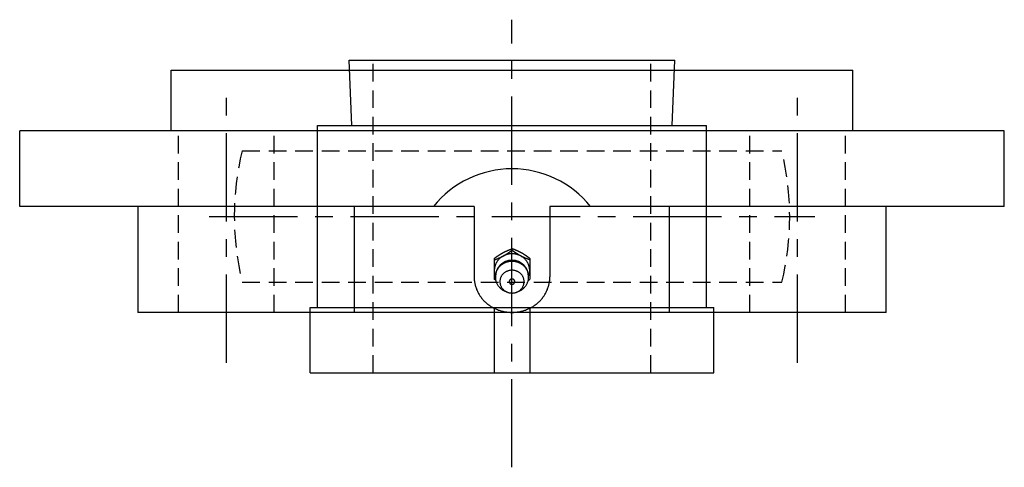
# Model space of a CAD drawing. Extents: x -108 to 236, y -107 to 236.
# Tile 11 of 12: x -98 to 98, y 148 to 236. Entities that reach past the tile are written whole.
import ezdxf

# ---------------------------------------------------------------- set-up
doc = ezdxf.new("R2010")
doc.units = 0
doc.header["$LTSCALE"] = 14
doc.linetypes.add('CENTER', pattern=[2, 1.25, -0.25, 0.25, -0.25])
doc.linetypes.add('HIDDEN', pattern=[0.375, 0.25, -0.125])
doc.layers.get('0').update_dxf_attribs({"linetype": 'CONTINUOUS'})
doc.layers.add('CENTER', color=1, linetype='CENTER')
doc.layers.add('HIDDEN', color=3, linetype='HIDDEN')

msp = doc.modelspace()

# ---------------------------------------------------------------- linework, layer by layer
for p, q in [((-32.25, 228.2), (32.25, 228.2)), ((-31.71, 215.2), (-32.25, 228.2)), ((31.71, 215.2), (32.25, 228.2)), ((-67.5, 214.2), (-67.5, 226.2)), ((-67.5, 226.2), (67.5, 226.2)), ((67.5, 214.2), (67.5, 226.2)), ((-38.5, 215.2), (38.5, 215.2)), ((-38.5, 179.2), (-38.5, 215.2)), ((38.5, 179.2), (38.5, 215.2)), ((97.5, 214.2), (-97.5, 214.2)), ((-97.5, 199.2), (-97.5, 214.2)), ((97.5, 199.2), (97.5, 214.2)), ((-7.5, 199.2), (-97.5, 199.2)), ((-74.07, 199.2), (-74.07, 178.2)), ((-31.16, 178.2), (-31.16, 199.2)), ((-7.5, 199.2), (-7.5, 185.25)), ((7.5, 199.2), (7.5, 185.25)), ((97.5, 199.2), (7.5, 199.2)), ((31.16, 178.2), (31.16, 199.2)), ((74.07, 178.2), (74.07, 199.2)), ((-3.5, 188.91), (-3.5, 184.8)), ((3.5, 188.91), (3.5, 184.8)), ((-3.24, 184.61), (-3.5, 184.8)), ((3.24, 184.61), (3.5, 184.8)), ((74.07, 178.2), (-74.07, 178.2)), ((-40, 179.2), (40, 179.2)), ((-40, 166.2), (-40, 179.2)), ((-3.5, 179.2), (-3.5, 166.2)), ((3.5, 179.2), (3.5, 166.2)), ((40, 166.2), (40, 179.2)), ((-40, 166.2), (40, 166.2))]:
    msp.add_line(p, q)
at = {"linetype": 'CONTINUOUS'}
for p, q in [((0, 190.5), (0, 190.81)), ((-0.96, 182.23), (-1.33, 182.38)), ((0.96, 182.23), (1.33, 182.38))]:
    msp.add_line(p, q, dxfattribs=at)
for points in [[(-3.5, 188.91, 0), (-3.48, 188.93, 0), (-3.46, 188.94, 0), (-3.44, 188.96, 0), (-3.42, 188.97, 0), (-3.4, 188.99, 0), (-3.38, 189, 0), (-3.36, 189.02, 0), (-3.34, 189.03, 0), (-3.31, 189.04, 0), (-3.29, 189.06, 0), (-3.27, 189.07, 0), (-3.25, 189.09, 0), (-3.23, 189.1, 0), (-3.21, 189.12, 0), (-3.19, 189.13, 0), (-3.17, 189.15, 0), (-3.15, 189.16, 0), (-3.13, 189.18, 0), (-3.11, 189.19, 0), (-3.09, 189.21, 0), (-3.07, 189.22, 0), (-3.05, 189.23, 0), (-3.03, 189.25, 0), (-3.01, 189.26, 0), (-2.99, 189.28, 0), (-2.96, 189.29, 0), (-2.94, 189.31, 0), (-2.92, 189.32, 0), (-2.9, 189.34, 0), (-2.88, 189.35, 0), (-2.86, 189.36, 0), (-2.84, 189.38, 0), (-2.82, 189.39, 0), (-2.8, 189.41, 0), (-2.78, 189.42, 0), (-2.76, 189.43, 0), (-2.74, 189.45, 0), (-2.71, 189.46, 0), (-2.69, 189.48, 0), (-2.67, 189.49, 0), (-2.65, 189.5, 0), (-2.63, 189.52, 0), (-2.61, 189.53, 0), (-2.59, 189.55, 0), (-2.57, 189.56, 0), (-2.55, 189.57, 0), (-2.53, 189.59, 0), (-2.51, 189.6, 0), (-2.48, 189.61, 0), (-2.46, 189.63, 0), (-2.44, 189.64, 0), (-2.42, 189.66, 0), (-2.4, 189.67, 0), (-2.38, 189.68, 0), (-2.36, 189.69, 0), (-2.34, 189.71, 0), (-2.31, 189.72, 0), (-2.29, 189.74, 0), (-2.27, 189.75, 0), (-2.25, 189.76, 0), (-2.23, 189.77, 0), (-2.21, 189.79, 0), (-2.19, 189.8, 0), (-2.16, 189.81, 0), (-2.14, 189.83, 0), (-2.12, 189.84, 0), (-2.1, 189.85, 0), (-2.08, 189.86, 0), (-2.06, 189.88, 0), (-2.03, 189.89, 0), (-2.01, 189.9, 0), (-1.99, 189.91, 0), (-1.97, 189.93, 0), (-1.95, 189.94, 0), (-1.93, 189.95, 0), (-1.9, 189.96, 0), (-1.88, 189.98, 0), (-1.86, 189.99, 0), (-1.84, 190, 0), (-1.82, 190.01, 0), (-1.79, 190.02, 0), (-1.77, 190.04, 0), (-1.75, 190.05, 0), (-1.73, 190.06, 0), (-1.71, 190.07, 0), (-1.68, 190.08, 0), (-1.66, 190.09, 0), (-1.64, 190.1, 0), (-1.62, 190.12, 0), (-1.59, 190.13, 0), (-1.57, 190.14, 0), (-1.55, 190.15, 0), (-1.53, 190.16, 0), (-1.5, 190.17, 0), (-1.48, 190.18, 0), (-1.46, 190.19, 0), (-1.44, 190.21, 0), (-1.41, 190.22, 0), (-1.39, 190.23, 0), (-1.37, 190.24, 0), (-1.35, 190.25, 0), (-1.32, 190.26, 0), (-1.3, 190.27, 0), (-1.28, 190.28, 0), (-1.26, 190.29, 0), (-1.23, 190.3, 0), (-1.21, 190.31, 0), (-1.19, 190.32, 0), (-1.16, 190.33, 0), (-1.14, 190.34, 0), (-1.12, 190.35, 0), (-1.1, 190.36, 0), (-1.07, 190.37, 0), (-1.05, 190.38, 0), (-1.03, 190.39, 0), (-1, 190.4, 0), (-0.98, 190.41, 0), (-0.96, 190.42, 0), (-0.93, 190.43, 0), (-0.91, 190.44, 0), (-0.89, 190.45, 0), (-0.86, 190.46, 0), (-0.84, 190.47, 0), (-0.82, 190.48, 0), (-0.8, 190.49, 0), (-0.77, 190.5, 0), (-0.75, 190.51, 0), (-0.73, 190.52, 0), (-0.7, 190.53, 0), (-0.68, 190.54, 0), (-0.66, 190.55, 0), (-0.63, 190.56, 0), (-0.61, 190.57, 0), (-0.59, 190.58, 0), (-0.56, 190.59, 0), (-0.54, 190.6, 0), (-0.52, 190.61, 0), (-0.49, 190.62, 0), (-0.47, 190.63, 0), (-0.45, 190.64, 0), (-0.42, 190.65, 0), (-0.4, 190.66, 0), (-0.38, 190.66, 0), (-0.35, 190.67, 0), (-0.33, 190.68, 0), (-0.3, 190.69, 0), (-0.28, 190.7, 0), (-0.26, 190.71, 0), (-0.23, 190.72, 0), (-0.21, 190.73, 0), (-0.19, 190.74, 0), (-0.16, 190.75, 0), (-0.14, 190.76, 0), (-0.12, 190.77, 0), (-0.09, 190.78, 0), (-0.07, 190.78, 0), (-0.05, 190.79, 0), (-0.02, 190.8, 0), (0, 190.81, 0)], [(-3.5, 188.6, 0), (-3.48, 188.61, 0), (-3.45, 188.62, 0), (-3.43, 188.63, 0), (-3.41, 188.64, 0), (-3.38, 188.65, 0), (-3.36, 188.66, 0), (-3.34, 188.66, 0), (-3.31, 188.67, 0), (-3.29, 188.68, 0), (-3.27, 188.69, 0), (-3.24, 188.7, 0), (-3.22, 188.71, 0), (-3.19, 188.72, 0), (-3.17, 188.73, 0), (-3.15, 188.74, 0), (-3.12, 188.75, 0), (-3.1, 188.76, 0), (-3.08, 188.77, 0), (-3.05, 188.78, 0), (-3.03, 188.79, 0), (-3.01, 188.79, 0), (-2.98, 188.8, 0), (-2.96, 188.81, 0), (-2.94, 188.82, 0), (-2.91, 188.83, 0), (-2.89, 188.84, 0), (-2.87, 188.85, 0), (-2.84, 188.86, 0), (-2.82, 188.87, 0), (-2.8, 188.88, 0), (-2.77, 188.89, 0), (-2.75, 188.9, 0), (-2.73, 188.91, 0), (-2.7, 188.92, 0), (-2.68, 188.93, 0), (-2.66, 188.94, 0), (-2.63, 188.95, 0), (-2.61, 188.96, 0), (-2.59, 188.97, 0), (-2.57, 188.98, 0), (-2.54, 188.99, 0), (-2.52, 189, 0), (-2.5, 189.01, 0), (-2.47, 189.02, 0), (-2.45, 189.03, 0), (-2.43, 189.04, 0), (-2.4, 189.05, 0), (-2.38, 189.06, 0), (-2.36, 189.07, 0), (-2.34, 189.08, 0), (-2.31, 189.09, 0), (-2.29, 189.1, 0), (-2.27, 189.11, 0), (-2.24, 189.12, 0), (-2.22, 189.13, 0), (-2.2, 189.14, 0), (-2.18, 189.15, 0), (-2.15, 189.16, 0), (-2.13, 189.17, 0), (-2.11, 189.18, 0), (-2.08, 189.19, 0), (-2.06, 189.21, 0), (-2.04, 189.22, 0), (-2.02, 189.23, 0), (-1.99, 189.24, 0), (-1.97, 189.25, 0), (-1.95, 189.26, 0), (-1.93, 189.27, 0), (-1.9, 189.28, 0), (-1.88, 189.29, 0), (-1.86, 189.31, 0), (-1.84, 189.32, 0), (-1.82, 189.33, 0), (-1.79, 189.34, 0), (-1.77, 189.35, 0), (-1.75, 189.36, 0), (-1.73, 189.38, 0), (-1.7, 189.39, 0), (-1.68, 189.4, 0), (-1.66, 189.41, 0), (-1.64, 189.42, 0), (-1.62, 189.44, 0), (-1.6, 189.45, 0), (-1.57, 189.46, 0), (-1.55, 189.47, 0), (-1.53, 189.48, 0), (-1.51, 189.5, 0), (-1.49, 189.51, 0), (-1.46, 189.52, 0), (-1.44, 189.53, 0), (-1.42, 189.55, 0), (-1.4, 189.56, 0), (-1.38, 189.57, 0), (-1.36, 189.59, 0), (-1.33, 189.6, 0), (-1.31, 189.61, 0), (-1.29, 189.62, 0), (-1.27, 189.64, 0), (-1.25, 189.65, 0), (-1.23, 189.66, 0), (-1.21, 189.68, 0), (-1.19, 189.69, 0), (-1.16, 189.7, 0), (-1.14, 189.72, 0), (-1.12, 189.73, 0), (-1.1, 189.74, 0), (-1.08, 189.76, 0), (-1.06, 189.77, 0), (-1.04, 189.78, 0), (-1.02, 189.8, 0), (-0.99, 189.81, 0), (-0.97, 189.82, 0), (-0.95, 189.84, 0), (-0.93, 189.85, 0), (-0.91, 189.87, 0), (-0.89, 189.88, 0), (-0.87, 189.89, 0), (-0.85, 189.91, 0), (-0.83, 189.92, 0), (-0.81, 189.94, 0), (-0.78, 189.95, 0), (-0.76, 189.96, 0), (-0.74, 189.98, 0), (-0.72, 189.99, 0), (-0.7, 190.01, 0), (-0.68, 190.02, 0), (-0.66, 190.03, 0), (-0.64, 190.05, 0), (-0.62, 190.06, 0), (-0.6, 190.08, 0), (-0.58, 190.09, 0), (-0.56, 190.11, 0), (-0.54, 190.12, 0), (-0.51, 190.13, 0), (-0.49, 190.15, 0), (-0.47, 190.16, 0), (-0.45, 190.18, 0), (-0.43, 190.19, 0), (-0.41, 190.21, 0), (-0.39, 190.22, 0), (-0.37, 190.24, 0), (-0.35, 190.25, 0), (-0.33, 190.26, 0), (-0.31, 190.28, 0), (-0.29, 190.29, 0), (-0.27, 190.31, 0), (-0.25, 190.32, 0), (-0.23, 190.34, 0), (-0.21, 190.35, 0), (-0.18, 190.37, 0), (-0.16, 190.38, 0), (-0.14, 190.4, 0), (-0.12, 190.41, 0), (-0.1, 190.43, 0), (-0.08, 190.44, 0), (-0.06, 190.46, 0), (-0.04, 190.47, 0), (-0.02, 190.48, 0), (0, 190.5, 0)], [(3.5, 188.91, 0), (3.48, 188.93, 0), (3.46, 188.94, 0), (3.44, 188.96, 0), (3.42, 188.97, 0), (3.4, 188.99, 0), (3.38, 189, 0), (3.36, 189.02, 0), (3.34, 189.03, 0), (3.31, 189.04, 0), (3.29, 189.06, 0), (3.27, 189.07, 0), (3.25, 189.09, 0), (3.23, 189.1, 0), (3.21, 189.12, 0), (3.19, 189.13, 0), (3.17, 189.15, 0), (3.15, 189.16, 0), (3.13, 189.18, 0), (3.11, 189.19, 0), (3.09, 189.21, 0), (3.07, 189.22, 0), (3.05, 189.23, 0), (3.03, 189.25, 0), (3.01, 189.26, 0), (2.99, 189.28, 0), (2.96, 189.29, 0), (2.94, 189.31, 0), (2.92, 189.32, 0), (2.9, 189.34, 0), (2.88, 189.35, 0), (2.86, 189.36, 0), (2.84, 189.38, 0), (2.82, 189.39, 0), (2.8, 189.41, 0), (2.78, 189.42, 0), (2.76, 189.43, 0), (2.74, 189.45, 0), (2.71, 189.46, 0), (2.69, 189.48, 0), (2.67, 189.49, 0), (2.65, 189.5, 0), (2.63, 189.52, 0), (2.61, 189.53, 0), (2.59, 189.55, 0), (2.57, 189.56, 0), (2.55, 189.57, 0), (2.53, 189.59, 0), (2.51, 189.6, 0), (2.48, 189.61, 0), (2.46, 189.63, 0), (2.44, 189.64, 0), (2.42, 189.66, 0), (2.4, 189.67, 0), (2.38, 189.68, 0), (2.36, 189.69, 0), (2.34, 189.71, 0), (2.31, 189.72, 0), (2.29, 189.74, 0), (2.27, 189.75, 0), (2.25, 189.76, 0), (2.23, 189.77, 0), (2.21, 189.79, 0), (2.19, 189.8, 0), (2.16, 189.81, 0), (2.14, 189.83, 0), (2.12, 189.84, 0), (2.1, 189.85, 0), (2.08, 189.86, 0), (2.06, 189.88, 0), (2.03, 189.89, 0), (2.01, 189.9, 0), (1.99, 189.91, 0), (1.97, 189.93, 0), (1.95, 189.94, 0), (1.93, 189.95, 0), (1.9, 189.96, 0), (1.88, 189.98, 0), (1.86, 189.99, 0), (1.84, 190, 0), (1.82, 190.01, 0), (1.79, 190.02, 0), (1.77, 190.04, 0), (1.75, 190.05, 0), (1.73, 190.06, 0), (1.71, 190.07, 0), (1.68, 190.08, 0), (1.66, 190.09, 0), (1.64, 190.1, 0), (1.62, 190.12, 0), (1.59, 190.13, 0), (1.57, 190.14, 0), (1.55, 190.15, 0), (1.53, 190.16, 0), (1.5, 190.17, 0), (1.48, 190.18, 0), (1.46, 190.19, 0), (1.44, 190.21, 0), (1.41, 190.22, 0), (1.39, 190.23, 0), (1.37, 190.24, 0), (1.35, 190.25, 0), (1.32, 190.26, 0), (1.3, 190.27, 0), (1.28, 190.28, 0), (1.26, 190.29, 0), (1.23, 190.3, 0), (1.21, 190.31, 0), (1.19, 190.32, 0), (1.16, 190.33, 0), (1.14, 190.34, 0), (1.12, 190.35, 0), (1.1, 190.36, 0), (1.07, 190.37, 0), (1.05, 190.38, 0), (1.03, 190.39, 0), (1, 190.4, 0), (0.98, 190.41, 0), (0.96, 190.42, 0), (0.93, 190.43, 0), (0.91, 190.44, 0), (0.89, 190.45, 0), (0.86, 190.46, 0), (0.84, 190.47, 0), (0.82, 190.48, 0), (0.8, 190.49, 0), (0.77, 190.5, 0), (0.75, 190.51, 0), (0.73, 190.52, 0), (0.7, 190.53, 0), (0.68, 190.54, 0), (0.66, 190.55, 0), (0.63, 190.56, 0), (0.61, 190.57, 0), (0.59, 190.58, 0), (0.56, 190.59, 0), (0.54, 190.6, 0), (0.52, 190.61, 0), (0.49, 190.62, 0), (0.47, 190.63, 0), (0.45, 190.64, 0), (0.42, 190.65, 0), (0.4, 190.66, 0), (0.38, 190.66, 0), (0.35, 190.67, 0), (0.33, 190.68, 0), (0.3, 190.69, 0), (0.28, 190.7, 0), (0.26, 190.71, 0), (0.23, 190.72, 0), (0.21, 190.73, 0), (0.19, 190.74, 0), (0.16, 190.75, 0), (0.14, 190.76, 0), (0.12, 190.77, 0), (0.09, 190.78, 0), (0.07, 190.78, 0), (0.05, 190.79, 0), (0.02, 190.8, 0), (0, 190.81, 0)], [(3.5, 188.6, 0), (3.48, 188.61, 0), (3.45, 188.62, 0), (3.43, 188.63, 0), (3.41, 188.64, 0), (3.38, 188.65, 0), (3.36, 188.66, 0), (3.34, 188.66, 0), (3.31, 188.67, 0), (3.29, 188.68, 0), (3.27, 188.69, 0), (3.24, 188.7, 0), (3.22, 188.71, 0), (3.19, 188.72, 0), (3.17, 188.73, 0), (3.15, 188.74, 0), (3.12, 188.75, 0), (3.1, 188.76, 0), (3.08, 188.77, 0), (3.05, 188.78, 0), (3.03, 188.79, 0), (3.01, 188.79, 0), (2.98, 188.8, 0), (2.96, 188.81, 0), (2.94, 188.82, 0), (2.91, 188.83, 0), (2.89, 188.84, 0), (2.87, 188.85, 0), (2.84, 188.86, 0), (2.82, 188.87, 0), (2.8, 188.88, 0), (2.77, 188.89, 0), (2.75, 188.9, 0), (2.73, 188.91, 0), (2.7, 188.92, 0), (2.68, 188.93, 0), (2.66, 188.94, 0), (2.63, 188.95, 0), (2.61, 188.96, 0), (2.59, 188.97, 0), (2.57, 188.98, 0), (2.54, 188.99, 0), (2.52, 189, 0), (2.5, 189.01, 0), (2.47, 189.02, 0), (2.45, 189.03, 0), (2.43, 189.04, 0), (2.4, 189.05, 0), (2.38, 189.06, 0), (2.36, 189.07, 0), (2.34, 189.08, 0), (2.31, 189.09, 0), (2.29, 189.1, 0), (2.27, 189.11, 0), (2.24, 189.12, 0), (2.22, 189.13, 0), (2.2, 189.14, 0), (2.18, 189.15, 0), (2.15, 189.16, 0), (2.13, 189.17, 0), (2.11, 189.18, 0), (2.08, 189.19, 0), (2.06, 189.21, 0), (2.04, 189.22, 0), (2.02, 189.23, 0), (1.99, 189.24, 0), (1.97, 189.25, 0), (1.95, 189.26, 0), (1.93, 189.27, 0), (1.9, 189.28, 0), (1.88, 189.29, 0), (1.86, 189.31, 0), (1.84, 189.32, 0), (1.82, 189.33, 0), (1.79, 189.34, 0), (1.77, 189.35, 0), (1.75, 189.36, 0), (1.73, 189.38, 0), (1.7, 189.39, 0), (1.68, 189.4, 0), (1.66, 189.41, 0), (1.64, 189.42, 0), (1.62, 189.44, 0), (1.6, 189.45, 0), (1.57, 189.46, 0), (1.55, 189.47, 0), (1.53, 189.48, 0), (1.51, 189.5, 0), (1.49, 189.51, 0), (1.46, 189.52, 0), (1.44, 189.53, 0), (1.42, 189.55, 0), (1.4, 189.56, 0), (1.38, 189.57, 0), (1.36, 189.59, 0), (1.33, 189.6, 0), (1.31, 189.61, 0), (1.29, 189.62, 0), (1.27, 189.64, 0), (1.25, 189.65, 0), (1.23, 189.66, 0), (1.21, 189.68, 0), (1.19, 189.69, 0), (1.16, 189.7, 0), (1.14, 189.72, 0), (1.12, 189.73, 0), (1.1, 189.74, 0), (1.08, 189.76, 0), (1.06, 189.77, 0), (1.04, 189.78, 0), (1.02, 189.8, 0), (0.99, 189.81, 0), (0.97, 189.82, 0), (0.95, 189.84, 0), (0.93, 189.85, 0), (0.91, 189.87, 0), (0.89, 189.88, 0), (0.87, 189.89, 0), (0.85, 189.91, 0), (0.83, 189.92, 0), (0.81, 189.94, 0), (0.78, 189.95, 0), (0.76, 189.96, 0), (0.74, 189.98, 0), (0.72, 189.99, 0), (0.7, 190.01, 0), (0.68, 190.02, 0), (0.66, 190.03, 0), (0.64, 190.05, 0), (0.62, 190.06, 0), (0.6, 190.08, 0), (0.58, 190.09, 0), (0.56, 190.11, 0), (0.54, 190.12, 0), (0.51, 190.13, 0), (0.49, 190.15, 0), (0.47, 190.16, 0), (0.45, 190.18, 0), (0.43, 190.19, 0), (0.41, 190.21, 0), (0.39, 190.22, 0), (0.37, 190.24, 0), (0.35, 190.25, 0), (0.33, 190.26, 0), (0.31, 190.28, 0), (0.29, 190.29, 0), (0.27, 190.31, 0), (0.25, 190.32, 0), (0.23, 190.34, 0), (0.21, 190.35, 0), (0.18, 190.37, 0), (0.16, 190.38, 0), (0.14, 190.4, 0), (0.12, 190.41, 0), (0.1, 190.43, 0), (0.08, 190.44, 0), (0.06, 190.46, 0), (0.04, 190.47, 0), (0.02, 190.48, 0), (0, 190.5, 0)], [(-7.5, 185.25, 0), (-7.5, 185.07, 0), (-7.49, 184.9, 0), (-7.48, 184.73, 0), (-7.46, 184.56, 0), (-7.44, 184.38, 0), (-7.42, 184.21, 0), (-7.39, 184.04, 0), (-7.36, 183.87, 0), (-7.32, 183.7, 0), (-7.28, 183.53, 0), (-7.23, 183.37, 0), (-7.18, 183.2, 0), (-7.12, 183.04, 0), (-7.06, 182.87, 0), (-7, 182.71, 0), (-6.93, 182.55, 0), (-6.86, 182.39, 0), (-6.78, 182.23, 0), (-6.7, 182.08, 0), (-6.61, 181.93, 0), (-6.53, 181.77, 0), (-6.43, 181.62, 0), (-6.34, 181.48, 0), (-6.24, 181.33, 0), (-6.13, 181.19, 0), (-6.02, 181.05, 0), (-5.91, 180.91, 0), (-5.8, 180.78, 0), (-5.68, 180.64, 0), (-5.56, 180.51, 0), (-5.43, 180.39, 0), (-5.3, 180.26, 0), (-5.17, 180.14, 0), (-5.04, 180.03, 0), (-4.9, 179.91, 0), (-4.76, 179.8, 0), (-4.61, 179.69, 0), (-4.47, 179.59, 0), (-4.32, 179.49, 0), (-4.17, 179.39, 0), (-4.01, 179.29, 0), (-3.86, 179.2, 0), (-3.7, 179.12, 0), (-3.54, 179.03, 0), (-3.37, 178.95, 0), (-3.21, 178.88, 0), (-3.04, 178.81, 0), (-2.87, 178.74, 0), (-2.7, 178.67, 0), (-2.53, 178.61, 0), (-2.35, 178.56, 0), (-2.18, 178.5, 0), (-2, 178.46, 0), (-1.82, 178.41, 0), (-1.64, 178.37, 0), (-1.46, 178.34, 0), (-1.28, 178.3, 0), (-1.1, 178.28, 0), (-0.92, 178.25, 0), (-0.74, 178.23, 0), (-0.55, 178.22, 0), (-0.37, 178.21, 0), (-0.18, 178.2, 0), (0, 178.2, 0), (0.18, 178.2, 0), (0.37, 178.21, 0), (0.55, 178.22, 0), (0.74, 178.23, 0), (0.92, 178.25, 0), (1.1, 178.28, 0), (1.28, 178.3, 0), (1.46, 178.34, 0), (1.64, 178.37, 0), (1.82, 178.41, 0), (2, 178.46, 0), (2.18, 178.5, 0), (2.35, 178.56, 0), (2.53, 178.61, 0), (2.7, 178.67, 0), (2.87, 178.74, 0), (3.04, 178.81, 0), (3.21, 178.88, 0), (3.37, 178.95, 0), (3.54, 179.03, 0), (3.7, 179.12, 0), (3.86, 179.2, 0), (4.01, 179.29, 0), (4.17, 179.39, 0), (4.32, 179.49, 0), (4.47, 179.59, 0), (4.61, 179.69, 0), (4.76, 179.8, 0), (4.9, 179.91, 0), (5.04, 180.03, 0), (5.17, 180.14, 0), (5.3, 180.26, 0), (5.43, 180.39, 0), (5.56, 180.51, 0), (5.68, 180.64, 0), (5.8, 180.78, 0), (5.91, 180.91, 0), (6.02, 181.05, 0), (6.13, 181.19, 0), (6.24, 181.33, 0), (6.34, 181.48, 0), (6.43, 181.62, 0), (6.53, 181.77, 0), (6.61, 181.93, 0), (6.7, 182.08, 0), (6.78, 182.23, 0), (6.86, 182.39, 0), (6.93, 182.55, 0), (7, 182.71, 0), (7.06, 182.87, 0), (7.12, 183.04, 0), (7.18, 183.2, 0), (7.23, 183.37, 0), (7.28, 183.53, 0), (7.32, 183.7, 0), (7.36, 183.87, 0), (7.39, 184.04, 0), (7.42, 184.21, 0), (7.44, 184.38, 0), (7.46, 184.56, 0), (7.48, 184.73, 0), (7.49, 184.9, 0), (7.5, 185.07, 0), (7.5, 185.25, 0)]]:
    msp.add_polyline3d(points)
for points in [[(3.29, 185.41, 0), (3.33, 185.5, 0), (3.36, 185.59, 0), (3.39, 185.69, 0), (3.41, 185.78, 0), (3.43, 185.88, 0), (3.45, 185.98, 0), (3.47, 186.07, 0), (3.48, 186.17, 0), (3.49, 186.27, 0), (3.5, 186.37, 0), (3.5, 186.47, 0), (3.5, 186.56, 0), (3.5, 186.66, 0), (3.49, 186.76, 0), (3.48, 186.86, 0), (3.47, 186.96, 0), (3.45, 187.05, 0), (3.43, 187.15, 0), (3.41, 187.25, 0), (3.39, 187.34, 0), (3.36, 187.44, 0), (3.33, 187.53, 0), (3.3, 187.62, 0), (3.26, 187.72, 0), (3.22, 187.81, 0), (3.18, 187.9, 0), (3.13, 187.99, 0), (3.08, 188.07, 0), (3.03, 188.16, 0), (2.98, 188.25, 0), (2.92, 188.33, 0), (2.86, 188.41, 0), (2.8, 188.49, 0), (2.74, 188.57, 0), (2.67, 188.64, 0), (2.6, 188.72, 0), (2.53, 188.79, 0), (2.46, 188.86, 0), (2.38, 188.93, 0), (2.3, 188.99, 0), (2.22, 189.06, 0), (2.14, 189.12, 0), (2.06, 189.18, 0), (1.97, 189.23, 0), (1.88, 189.29, 0), (1.8, 189.34, 0), (1.7, 189.39, 0), (1.61, 189.44, 0), (1.52, 189.48, 0), (1.42, 189.52, 0), (1.33, 189.56, 0), (1.23, 189.59, 0), (1.13, 189.63, 0), (1.03, 189.66, 0), (0.93, 189.69, 0), (0.83, 189.71, 0), (0.73, 189.73, 0), (0.63, 189.75, 0), (0.52, 189.77, 0), (0.42, 189.78, 0), (0.31, 189.79, 0), (0.21, 189.8, 0), (0.1, 189.8, 0), (0, 189.81, 0), (-0.1, 189.8, 0), (-0.21, 189.8, 0), (-0.31, 189.79, 0), (-0.42, 189.78, 0), (-0.52, 189.77, 0), (-0.63, 189.75, 0), (-0.73, 189.73, 0), (-0.83, 189.71, 0), (-0.93, 189.69, 0), (-1.03, 189.66, 0), (-1.13, 189.63, 0), (-1.23, 189.59, 0), (-1.33, 189.56, 0), (-1.42, 189.52, 0), (-1.52, 189.48, 0), (-1.61, 189.44, 0), (-1.7, 189.39, 0), (-1.8, 189.34, 0), (-1.88, 189.29, 0), (-1.97, 189.23, 0), (-2.06, 189.18, 0), (-2.14, 189.12, 0), (-2.22, 189.06, 0), (-2.3, 188.99, 0), (-2.38, 188.93, 0), (-2.46, 188.86, 0), (-2.53, 188.79, 0), (-2.6, 188.72, 0), (-2.67, 188.64, 0), (-2.74, 188.57, 0), (-2.8, 188.49, 0), (-2.86, 188.41, 0), (-2.92, 188.33, 0), (-2.98, 188.25, 0), (-3.03, 188.16, 0), (-3.08, 188.07, 0), (-3.13, 187.99, 0), (-3.18, 187.9, 0), (-3.22, 187.81, 0), (-3.26, 187.72, 0), (-3.3, 187.62, 0), (-3.33, 187.53, 0), (-3.36, 187.44, 0), (-3.39, 187.34, 0), (-3.41, 187.25, 0), (-3.43, 187.15, 0), (-3.45, 187.05, 0), (-3.47, 186.96, 0), (-3.48, 186.86, 0), (-3.49, 186.76, 0), (-3.5, 186.66, 0), (-3.5, 186.56, 0), (-3.5, 186.47, 0), (-3.5, 186.37, 0), (-3.49, 186.27, 0), (-3.48, 186.17, 0), (-3.47, 186.07, 0), (-3.45, 185.98, 0), (-3.43, 185.88, 0), (-3.41, 185.78, 0), (-3.39, 185.69, 0), (-3.36, 185.59, 0), (-3.33, 185.5, 0), (-3.29, 185.41, 0)], [(1.33, 182.38, 0), (1.45, 182.43, 0), (1.58, 182.49, 0), (1.7, 182.56, 0), (1.82, 182.63, 0), (1.93, 182.7, 0), (2.05, 182.78, 0), (2.16, 182.87, 0), (2.26, 182.96, 0), (2.36, 183.05, 0), (2.46, 183.15, 0), (2.55, 183.25, 0), (2.64, 183.35, 0), (2.72, 183.46, 0), (2.79, 183.57, 0), (2.87, 183.68, 0), (2.93, 183.8, 0), (3, 183.92, 0), (3.05, 184.04, 0), (3.1, 184.16, 0), (3.15, 184.28, 0), (3.19, 184.41, 0), (3.22, 184.54, 0), (3.25, 184.67, 0), (3.27, 184.8, 0), (3.29, 184.93, 0), (3.3, 185.06, 0), (3.3, 185.2, 0), (3.3, 185.33, 0), (3.29, 185.46, 0), (3.28, 185.59, 0), (3.26, 185.72, 0), (3.23, 185.85, 0), (3.2, 185.98, 0), (3.16, 186.11, 0), (3.12, 186.23, 0), (3.07, 186.36, 0), (3.01, 186.48, 0), (2.95, 186.6, 0), (2.89, 186.72, 0), (2.82, 186.83, 0), (2.74, 186.94, 0), (2.66, 187.05, 0), (2.58, 187.16, 0), (2.48, 187.26, 0), (2.39, 187.35, 0), (2.29, 187.45, 0), (2.19, 187.54, 0), (2.08, 187.62, 0), (1.97, 187.71, 0), (1.85, 187.78, 0), (1.74, 187.85, 0), (1.62, 187.92, 0), (1.49, 187.98, 0), (1.36, 188.04, 0), (1.24, 188.09, 0), (1.1, 188.14, 0), (0.97, 188.18, 0), (0.83, 188.22, 0), (0.7, 188.25, 0), (0.56, 188.27, 0), (0.42, 188.29, 0), (0.28, 188.31, 0), (0.14, 188.31, 0), (0, 188.32, 0), (-0.14, 188.31, 0), (-0.28, 188.31, 0), (-0.42, 188.29, 0), (-0.56, 188.27, 0), (-0.7, 188.25, 0), (-0.83, 188.22, 0), (-0.97, 188.18, 0), (-1.1, 188.14, 0), (-1.24, 188.09, 0), (-1.36, 188.04, 0), (-1.49, 187.98, 0), (-1.62, 187.92, 0), (-1.74, 187.85, 0), (-1.85, 187.78, 0), (-1.97, 187.71, 0), (-2.08, 187.62, 0), (-2.19, 187.54, 0), (-2.29, 187.45, 0), (-2.39, 187.35, 0), (-2.48, 187.26, 0), (-2.58, 187.16, 0), (-2.66, 187.05, 0), (-2.74, 186.94, 0), (-2.82, 186.83, 0), (-2.89, 186.72, 0), (-2.95, 186.6, 0), (-3.01, 186.48, 0), (-3.07, 186.36, 0), (-3.12, 186.23, 0), (-3.16, 186.11, 0), (-3.2, 185.98, 0), (-3.23, 185.85, 0), (-3.26, 185.72, 0), (-3.28, 185.59, 0), (-3.29, 185.46, 0), (-3.3, 185.33, 0), (-3.3, 185.2, 0), (-3.3, 185.06, 0), (-3.29, 184.93, 0), (-3.27, 184.8, 0), (-3.25, 184.67, 0), (-3.22, 184.54, 0), (-3.19, 184.41, 0), (-3.15, 184.28, 0), (-3.1, 184.16, 0), (-3.05, 184.04, 0), (-3, 183.92, 0), (-2.93, 183.8, 0), (-2.87, 183.68, 0), (-2.79, 183.57, 0), (-2.72, 183.46, 0), (-2.64, 183.35, 0), (-2.55, 183.25, 0), (-2.46, 183.15, 0), (-2.36, 183.05, 0), (-2.26, 182.96, 0), (-2.16, 182.87, 0), (-2.05, 182.78, 0), (-1.93, 182.7, 0), (-1.82, 182.63, 0), (-1.7, 182.56, 0), (-1.58, 182.49, 0), (-1.45, 182.43, 0), (-1.33, 182.38, 0)], [(2.4, 184.29, 0), (2.4, 184.4, 0), (2.39, 184.51, 0), (2.37, 184.62, 0), (2.35, 184.73, 0), (2.33, 184.84, 0), (2.3, 184.95, 0), (2.26, 185.05, 0), (2.22, 185.16, 0), (2.17, 185.26, 0), (2.12, 185.36, 0), (2.06, 185.45, 0), (2, 185.55, 0), (1.93, 185.64, 0), (1.86, 185.72, 0), (1.78, 185.81, 0), (1.7, 185.89, 0), (1.61, 185.96, 0), (1.52, 186.04, 0), (1.43, 186.1, 0), (1.33, 186.17, 0), (1.23, 186.23, 0), (1.13, 186.28, 0), (1.03, 186.33, 0), (0.92, 186.38, 0), (0.81, 186.42, 0), (0.7, 186.45, 0), (0.58, 186.48, 0), (0.47, 186.5, 0), (0.35, 186.52, 0), (0.24, 186.54, 0), (0.12, 186.54, 0), (0, 186.55, 0), (-0.12, 186.54, 0), (-0.24, 186.54, 0), (-0.35, 186.52, 0), (-0.47, 186.5, 0), (-0.58, 186.48, 0), (-0.7, 186.45, 0), (-0.81, 186.42, 0), (-0.92, 186.38, 0), (-1.03, 186.33, 0), (-1.13, 186.28, 0), (-1.23, 186.23, 0), (-1.33, 186.17, 0), (-1.43, 186.1, 0), (-1.52, 186.04, 0), (-1.61, 185.96, 0), (-1.7, 185.89, 0), (-1.78, 185.81, 0), (-1.86, 185.72, 0), (-1.93, 185.64, 0), (-2, 185.55, 0), (-2.06, 185.45, 0), (-2.12, 185.36, 0), (-2.17, 185.26, 0), (-2.22, 185.16, 0), (-2.26, 185.05, 0), (-2.3, 184.95, 0), (-2.33, 184.84, 0), (-2.35, 184.73, 0), (-2.37, 184.62, 0), (-2.39, 184.51, 0), (-2.4, 184.4, 0), (-2.4, 184.29, 0), (-2.4, 184.18, 0), (-2.39, 184.07, 0), (-2.37, 183.96, 0), (-2.35, 183.85, 0), (-2.33, 183.75, 0), (-2.3, 183.64, 0), (-2.26, 183.53, 0), (-2.22, 183.43, 0), (-2.17, 183.33, 0), (-2.12, 183.23, 0), (-2.06, 183.13, 0), (-2, 183.04, 0), (-1.93, 182.95, 0), (-1.86, 182.86, 0), (-1.78, 182.78, 0), (-1.7, 182.7, 0), (-1.61, 182.62, 0), (-1.52, 182.55, 0), (-1.43, 182.48, 0), (-1.33, 182.42, 0), (-1.23, 182.36, 0), (-1.13, 182.3, 0), (-1.03, 182.25, 0), (-0.92, 182.21, 0), (-0.81, 182.17, 0), (-0.7, 182.13, 0), (-0.58, 182.1, 0), (-0.47, 182.08, 0), (-0.35, 182.06, 0), (-0.24, 182.05, 0), (-0.12, 182.04, 0), (0, 182.04, 0), (0.12, 182.04, 0), (0.24, 182.05, 0), (0.35, 182.06, 0), (0.47, 182.08, 0), (0.58, 182.1, 0), (0.7, 182.13, 0), (0.81, 182.17, 0), (0.92, 182.21, 0), (1.03, 182.25, 0), (1.13, 182.3, 0), (1.23, 182.36, 0), (1.33, 182.42, 0), (1.43, 182.48, 0), (1.52, 182.55, 0), (1.61, 182.62, 0), (1.7, 182.7, 0), (1.78, 182.78, 0), (1.86, 182.86, 0), (1.93, 182.95, 0), (2, 183.04, 0), (2.06, 183.13, 0), (2.12, 183.23, 0), (2.17, 183.33, 0), (2.22, 183.43, 0), (2.26, 183.53, 0), (2.3, 183.64, 0), (2.33, 183.75, 0), (2.35, 183.85, 0), (2.37, 183.96, 0), (2.39, 184.07, 0), (2.4, 184.18, 0), (2.4, 184.29, 0)], [(0.55, 184.29, 0), (0.55, 184.32, 0), (0.55, 184.34, 0), (0.55, 184.37, 0), (0.54, 184.39, 0), (0.54, 184.42, 0), (0.53, 184.44, 0), (0.52, 184.47, 0), (0.51, 184.49, 0), (0.5, 184.52, 0), (0.49, 184.54, 0), (0.48, 184.56, 0), (0.46, 184.58, 0), (0.45, 184.6, 0), (0.43, 184.62, 0), (0.41, 184.64, 0), (0.39, 184.66, 0), (0.37, 184.68, 0), (0.35, 184.7, 0), (0.33, 184.71, 0), (0.31, 184.73, 0), (0.29, 184.74, 0), (0.26, 184.75, 0), (0.24, 184.76, 0), (0.21, 184.77, 0), (0.19, 184.78, 0), (0.16, 184.79, 0), (0.13, 184.8, 0), (0.11, 184.8, 0), (0.08, 184.81, 0), (0.05, 184.81, 0), (0.03, 184.81, 0), (0, 184.81, 0), (-0.03, 184.81, 0), (-0.05, 184.81, 0), (-0.08, 184.81, 0), (-0.11, 184.8, 0), (-0.13, 184.8, 0), (-0.16, 184.79, 0), (-0.19, 184.78, 0), (-0.21, 184.77, 0), (-0.24, 184.76, 0), (-0.26, 184.75, 0), (-0.29, 184.74, 0), (-0.31, 184.73, 0), (-0.33, 184.71, 0), (-0.35, 184.7, 0), (-0.37, 184.68, 0), (-0.39, 184.66, 0), (-0.41, 184.64, 0), (-0.43, 184.62, 0), (-0.45, 184.6, 0), (-0.46, 184.58, 0), (-0.48, 184.56, 0), (-0.49, 184.54, 0), (-0.5, 184.52, 0), (-0.51, 184.49, 0), (-0.52, 184.47, 0), (-0.53, 184.44, 0), (-0.54, 184.42, 0), (-0.54, 184.39, 0), (-0.55, 184.37, 0), (-0.55, 184.34, 0), (-0.55, 184.32, 0), (-0.55, 184.29, 0), (-0.55, 184.27, 0), (-0.55, 184.24, 0), (-0.55, 184.22, 0), (-0.54, 184.19, 0), (-0.54, 184.17, 0), (-0.53, 184.14, 0), (-0.52, 184.12, 0), (-0.51, 184.09, 0), (-0.5, 184.07, 0), (-0.49, 184.05, 0), (-0.48, 184.03, 0), (-0.46, 184, 0), (-0.45, 183.98, 0), (-0.43, 183.96, 0), (-0.41, 183.94, 0), (-0.39, 183.92, 0), (-0.37, 183.91, 0), (-0.35, 183.89, 0), (-0.33, 183.87, 0), (-0.31, 183.86, 0), (-0.29, 183.85, 0), (-0.26, 183.83, 0), (-0.24, 183.82, 0), (-0.21, 183.81, 0), (-0.19, 183.8, 0), (-0.16, 183.79, 0), (-0.13, 183.79, 0), (-0.11, 183.78, 0), (-0.08, 183.78, 0), (-0.05, 183.77, 0), (-0.03, 183.77, 0), (0, 183.77, 0), (0.03, 183.77, 0), (0.05, 183.77, 0), (0.08, 183.78, 0), (0.11, 183.78, 0), (0.13, 183.79, 0), (0.16, 183.79, 0), (0.19, 183.8, 0), (0.21, 183.81, 0), (0.24, 183.82, 0), (0.26, 183.83, 0), (0.29, 183.85, 0), (0.31, 183.86, 0), (0.33, 183.87, 0), (0.35, 183.89, 0), (0.37, 183.91, 0), (0.39, 183.92, 0), (0.41, 183.94, 0), (0.43, 183.96, 0), (0.45, 183.98, 0), (0.46, 184, 0), (0.48, 184.03, 0), (0.49, 184.05, 0), (0.5, 184.07, 0), (0.51, 184.09, 0), (0.52, 184.12, 0), (0.53, 184.14, 0), (0.54, 184.17, 0), (0.54, 184.19, 0), (0.55, 184.22, 0), (0.55, 184.24, 0), (0.55, 184.27, 0), (0.55, 184.29, 0)]]:
    msp.add_polyline3d(points, dxfattribs=at)
msp.add_arc((0, 186.65), 20, 38.8687, 141.1313)
msp.add_arc((0, 185.22), 3.3, 0, 180, dxfattribs=at)
at = {"layer": 'CENTER'}
for p, q in [((0, 147.5), (0, 236.2)), ((-56.57, 168.2), (-56.57, 224.2)), ((56.57, 168.2), (56.57, 224.2)), ((-60, 197.2), (60, 197.2))]:
    msp.add_line(p, q, dxfattribs=at)
at = {"layer": 'HIDDEN'}
for p, q in [((-27.5, 166.2), (-27.5, 228.2)), ((27.5, 166.2), (27.5, 228.2)), ((-66.07, 178.2), (-66.07, 214.2)), ((-47.07, 178.2), (-47.07, 214.2)), ((47.07, 178.2), (47.07, 214.2)), ((66.07, 178.2), (66.07, 214.2)), ((-53.44, 210.2), (53.44, 210.2)), ((-53.44, 184.2), (53.44, 184.2))]:
    msp.add_line(p, q, dxfattribs=at)
for start, end in [(166.328, 193.672), (346.328, 13.672)]:
    msp.add_arc((0, 197.2), 55, start, end, dxfattribs=at)

doc.saveas('drawing.dxf')
